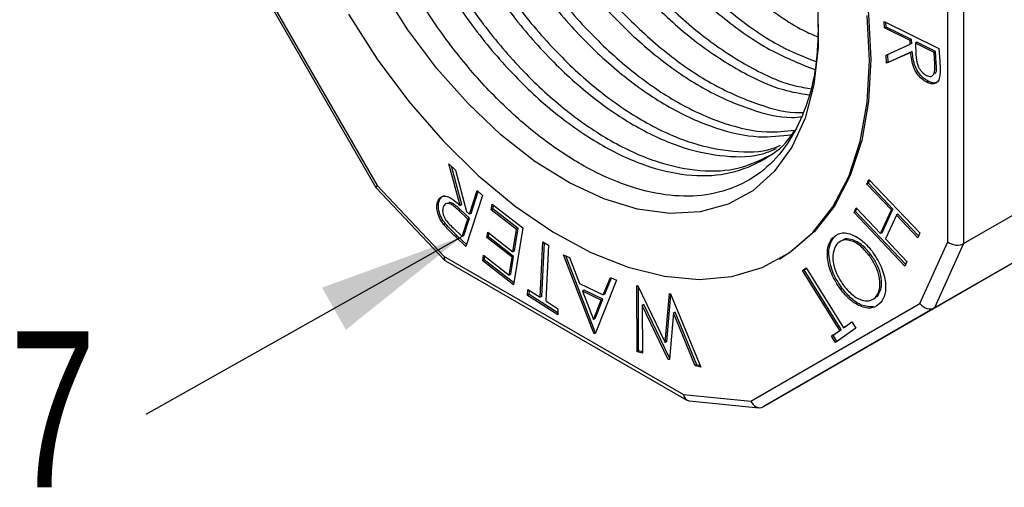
# Model space of a CAD drawing. Header units: millimetres. Extents: x 0 to 420, y 0 to 297.
# Tile 8 of 14: x 341 to 363, y 117 to 128. Entities that reach past the tile are written whole.
import ezdxf

# ---------------------------------------------------------------- set-up
doc = ezdxf.new("R2010")
doc.units = ezdxf.units.MM
doc.styles.add('SLDTEXTSTYLE0', font='TXT', dxfattribs={"width": 0.75})
doc.dimstyles.new('SLDDIMSTYLE4', dxfattribs={"dimtxt": 0.18, "dimasz": 3.302, "dimexe": 0, "dimexo": 0.0625, "dimgap": 0, "dimtad": 0, "dimtih": 1, "dimtoh": 1, "dimdec": 0, "dimrnd": 1e-09, "dimzin": 0, "dimdsep": 46, "dimtxsty": 'Standard', "dimsah": 1, "dimcen": 0.09, "dimadec": 0, "dimazin": 0, "dimtfac": 3.302, "dimtdec": 0, "dimtofl": 0, "dimtmove": 0, "dimatfit": 3, "dimfxl": 0, "dimfrac": 2, "dimtolj": 1, "dimtzin": 0, "dimarcsym": 0})

# ---------------------------------------------------------------- blocks, each defined once
blk = doc.blocks.new('SW_NOTE_0_10')
at = {"color": 0, "linetype": 'Continuous', "lineweight": 0, "insert": (-3.063, 1.87), "char_height": 3.5, "attachment_point": 1, "style": 'SLDTEXTSTYLE0'}
blk.add_mtext('7', dxfattribs=at)

msp = doc.modelspace()

# ---------------------------------------------------------------- linework, layer by layer
at = {"color": 7, "linetype": 'Continuous', "lineweight": 25}
for p, q in [((344.696, 130.483), (348.518, 123.862)), ((344.75, 130.481), (348.543, 123.91)), ((361.343, 122.643), (361.343, 128.839)), ((361.697, 128.879), (361.697, 122.603)), ((359.914, 127.59), (361.144, 126.981)), ((359.923, 127.442), (359.914, 127.59)), ((359.958, 127.463), (359.923, 127.442)), ((360.495, 127.159), (359.923, 127.442)), ((359.958, 127.463), (359.951, 127.571)), ((360.53, 127.18), (359.958, 127.463)), ((360.53, 127.18), (360.495, 127.159)), ((360.535, 127.096), (360.53, 127.18)), ((359.959, 126.83), (360.5, 127.075)), ((360.5, 127.075), (360.495, 127.159)), ((360.535, 127.096), (360.5, 127.075)), ((360.65, 127.121), (360.614, 127.1)), ((360.614, 127.1), (360.628, 126.848)), ((361.033, 126.893), (360.614, 127.1)), ((361.068, 126.914), (360.65, 127.121)), ((361.144, 126.981), (361.162, 126.688)), ((359.97, 126.648), (359.959, 126.83)), ((360.511, 126.894), (359.97, 126.648)), ((360.006, 126.668), (359.995, 126.846)), ((360.546, 126.914), (360.006, 126.668)), ((360.546, 126.914), (360.511, 126.894)), ((361.068, 126.914), (361.033, 126.893)), ((361.048, 126.634), (361.033, 126.893)), ((361.084, 126.655), (361.068, 126.914)), ((360.006, 126.668), (359.97, 126.648)), ((361.084, 126.655), (361.048, 126.634)), ((361.697, 122.603), (368.449, 126.501)), ((360.908, 126.242), (360.872, 126.222)), ((367.798, 125.061), (361.045, 121.162)), ((350.155, 124.39), (350.301, 124.253)), ((350.406, 123.461), (350.155, 124.39)), ((350.441, 123.481), (350.21, 124.338)), ((350.301, 124.253), (350.55, 123.325)), ((348.519, 123.861), (350.066, 122.227)), ((348.543, 123.91), (350.051, 122.318)), ((359.526, 123.94), (359.574, 124.045)), ((359.562, 123.96), (359.526, 123.94)), ((360.076, 123.359), (359.526, 123.94)), ((359.562, 123.96), (359.592, 124.026)), ((360.112, 123.379), (359.562, 123.96)), ((359.574, 124.045), (360.713, 122.842)), ((350.906, 123.683), (350.536, 122.541)), ((350.617, 123.262), (350.789, 123.793)), ((350.652, 123.282), (350.811, 123.772)), ((350.789, 123.793), (350.906, 123.683)), ((349.936, 123.556), (349.901, 123.535)), ((350.441, 123.481), (350.406, 123.461)), ((351.106, 123.362), (351.126, 123.488)), ((351.126, 123.488), (351.814, 122.954)), ((351.141, 123.383), (351.155, 123.466)), ((350.415, 123.363), (350.38, 123.343)), ((350.581, 123.151), (350.38, 123.343)), ((350.616, 123.172), (350.415, 123.363)), ((350.55, 123.325), (350.617, 123.262)), ((350.652, 123.282), (350.617, 123.262)), ((351.141, 123.383), (351.106, 123.362)), ((351.672, 122.922), (351.106, 123.362)), ((351.708, 122.943), (351.141, 123.383)), ((359.239, 123.304), (359.286, 123.409)), ((359.274, 123.325), (359.239, 123.304)), ((360.378, 122.101), (359.239, 123.304)), ((359.274, 123.325), (359.304, 123.391)), ((360.396, 122.14), (359.274, 123.325)), ((359.286, 123.409), (359.836, 122.829)), ((359.836, 122.829), (360.076, 123.359)), ((359.872, 122.849), (360.112, 123.379)), ((360.188, 123.241), (359.948, 122.711)), ((360.112, 123.379), (360.076, 123.359)), ((360.223, 123.261), (360.188, 123.241)), ((360.666, 122.736), (360.188, 123.241)), ((360.683, 122.776), (360.223, 123.261)), ((350.078, 123.047), (350.042, 123.026)), ((350.455, 122.763), (350.581, 123.151)), ((350.491, 122.784), (350.616, 123.172)), ((350.616, 123.172), (350.581, 123.151)), ((350.248, 122.958), (350.455, 122.763)), ((350.338, 122.781), (350.302, 122.761)), ((350.536, 122.541), (350.302, 122.761)), ((350.55, 122.582), (350.338, 122.781)), ((350.491, 122.784), (350.455, 122.763)), ((351.004, 122.738), (351.024, 122.862)), ((351.039, 122.758), (351.004, 122.738)), ((351.024, 122.862), (351.591, 122.422)), ((351.039, 122.758), (351.052, 122.84)), ((351.606, 122.318), (351.039, 122.758)), ((351.591, 122.422), (351.672, 122.922)), ((351.814, 122.954), (351.605, 121.68)), ((351.626, 122.443), (351.708, 122.943)), ((351.708, 122.943), (351.672, 122.922)), ((359.872, 122.849), (359.836, 122.829)), ((360.713, 122.842), (360.666, 122.736)), ((351.57, 122.297), (351.004, 122.738)), ((352.2, 121.399), (352.262, 122.646)), ((352.235, 121.419), (352.295, 122.625)), ((352.262, 122.646), (352.388, 122.565)), ((352.388, 122.565), (352.325, 121.318)), ((357.202, 118.943), (363.495, 122.576)), ((358.784, 122.742), (358.748, 122.721)), ((359.948, 122.711), (360.426, 122.206)), ((360.718, 121.262), (361.343, 122.643)), ((361.697, 122.603), (361.045, 121.162)), ((350.051, 122.318), (355.416, 119.221)), ((350.913, 122.217), (350.933, 122.343)), ((350.933, 122.343), (351.505, 121.899)), ((350.948, 122.238), (350.962, 122.321)), ((351.54, 121.919), (351.606, 122.318)), ((351.606, 122.318), (351.57, 122.297)), ((351.626, 122.443), (351.591, 122.422)), ((352.727, 122.352), (352.859, 122.289)), ((353.402, 120.596), (352.727, 122.352)), ((353.438, 120.617), (352.78, 122.327)), ((359.609, 122.369), (359.574, 122.348)), ((350.078, 122.218), (355.493, 119.092)), ((350.948, 122.238), (350.913, 122.217)), ((351.605, 121.68), (350.913, 122.217)), ((351.612, 121.722), (350.948, 122.238)), ((351.505, 121.899), (351.57, 122.297)), ((352.859, 122.289), (353.086, 121.709)), ((357.567, 122.257), (357.602, 122.278)), ((360.426, 122.206), (360.378, 122.101)), ((351.54, 121.919), (351.505, 121.899)), ((358.085, 121.999), (358.169, 122.059)), ((358.12, 122.019), (358.085, 121.999)), ((358.918, 120.657), (358.085, 121.999)), ((358.12, 122.019), (358.171, 122.056)), ((358.954, 120.678), (358.12, 122.019)), ((358.169, 122.059), (359.003, 120.717)), ((353.086, 121.709), (353.616, 121.453)), ((353.913, 121.78), (353.433, 120.582)), ((353.616, 121.453), (353.776, 121.847)), ((353.652, 121.473), (353.798, 121.836)), ((353.776, 121.847), (353.913, 121.78)), ((354.368, 121.661), (354.391, 121.656)), ((354.373, 120.176), (354.368, 121.661)), ((354.391, 121.656), (355.003, 120.385)), ((351.919, 121.441), (351.925, 121.575)), ((351.954, 121.461), (351.919, 121.441)), ((352.594, 121.007), (351.919, 121.441)), ((351.925, 121.575), (352.2, 121.399)), ((351.954, 121.461), (351.959, 121.554)), ((352.596, 121.049), (351.954, 121.461)), ((353.186, 121.56), (353.15, 121.54)), ((353.15, 121.54), (353.396, 120.903)), ((353.571, 121.337), (353.15, 121.54)), ((353.606, 121.357), (353.186, 121.56)), ((353.652, 121.473), (353.616, 121.453)), ((354.408, 120.197), (354.404, 121.629)), ((355.003, 120.385), (355.101, 121.484)), ((355.038, 120.406), (355.132, 121.458)), ((355.101, 121.484), (355.123, 121.479)), ((355.123, 121.479), (355.802, 119.831)), ((358.975, 121.594), (358.94, 121.574)), ((359.734, 121.408), (359.774, 121.434)), ((359.774, 121.434), (359.738, 121.414)), ((352.235, 121.419), (352.2, 121.399)), ((352.325, 121.318), (352.601, 121.141)), ((353.396, 120.903), (353.571, 121.337)), ((353.431, 120.923), (353.606, 121.357)), ((353.606, 121.357), (353.571, 121.337)), ((354.526, 121.237), (354.491, 121.217)), ((354.491, 121.217), (354.493, 120.147)), ((355.075, 120.006), (354.491, 121.217)), ((355.103, 120.042), (354.526, 121.237)), ((356.925, 119.072), (360.718, 121.262)), ((352.601, 121.141), (352.594, 121.007)), ((355.191, 121.048), (355.099, 120.001)), ((355.226, 121.068), (355.191, 121.048)), ((355.68, 119.86), (355.191, 121.048)), ((355.715, 119.881), (355.226, 121.068)), ((361.045, 121.162), (357.202, 118.943)), ((353.431, 120.923), (353.396, 120.903)), ((359.003, 120.717), (359.187, 120.849)), ((359.038, 120.738), (359.189, 120.846)), ((359.187, 120.849), (359.277, 120.705)), ((353.438, 120.617), (353.402, 120.596)), ((353.433, 120.582), (353.402, 120.596)), ((353.445, 120.613), (353.438, 120.617)), ((358.734, 120.526), (358.918, 120.657)), ((358.77, 120.546), (358.954, 120.678)), ((359.277, 120.705), (358.824, 120.382)), ((358.954, 120.678), (358.918, 120.657)), ((359.038, 120.738), (359.003, 120.717)), ((355.038, 120.406), (355.003, 120.385)), ((358.77, 120.546), (358.734, 120.526)), ((358.824, 120.382), (358.734, 120.526)), ((358.857, 120.406), (358.77, 120.546)), ((354.408, 120.197), (354.373, 120.176)), ((354.493, 120.147), (354.373, 120.176)), ((354.493, 120.176), (354.408, 120.197)), ((355.101, 120.021), (355.075, 120.006)), ((355.099, 120.001), (355.075, 120.006)), ((355.715, 119.881), (355.68, 119.86)), ((355.802, 119.831), (355.68, 119.86)), ((355.789, 119.863), (355.715, 119.881)), ((355.416, 119.221), (356.925, 119.072)), ((355.54, 119.077), (357.105, 118.922))]:
    msp.add_line(p, q, dxfattribs=at)
at = {"color": 7, "linetype": 'Continuous', "lineweight": 25, "flags": 128}
for points in [[(347.866, 139.144), (347.941, 139.186), (348.585, 139.451), (349.291, 139.584), (350.05, 139.582), (350.85, 139.446), (351.678, 139.177), (352.522, 138.78), (353.369, 138.261), (354.207, 137.627), (355.022, 136.889), (355.803, 136.056), (356.537, 135.143), (357.214, 134.163), (357.822, 133.13), (358.354, 132.06), (358.8, 130.97), (359.154, 129.877), (359.411, 128.795), (359.567, 127.743), (359.619, 126.736)], [(358.426, 127.904), (358.435, 127.004), (358.339, 126.17), (358.14, 125.42), (357.842, 124.765), (357.45, 124.218), (356.972, 123.789), (356.416, 123.486), (355.792, 123.314), (355.111, 123.276), (354.387, 123.374), (353.632, 123.605), (352.86, 123.965), (352.085, 124.448), (351.321, 125.044), (350.583, 125.744), (349.883, 126.533), (349.234, 127.398), (348.648, 128.324)], [(347.905, 127.749), (348.549, 126.741), (349.256, 125.792), (350.015, 124.918), (350.814, 124.131), (351.642, 123.443), (352.487, 122.865), (353.334, 122.406), (354.172, 122.073), (354.987, 121.87), (355.768, 121.801), (356.502, 121.867), (357.178, 122.066), (357.787, 122.396), (358.318, 122.852), (358.765, 123.427), (359.119, 124.112), (359.376, 124.896), (359.532, 125.768), (359.584, 126.715)], [(359.584, 126.715), (359.532, 127.723)], [(359.619, 126.736), (359.567, 125.789), (359.411, 124.917), (359.154, 124.132), (358.8, 123.447), (358.354, 122.873), (357.822, 122.417), (357.602, 122.278)]]:
    msp.add_lwpolyline(points, dxfattribs=at)
at = {"color": 7, "linetype": 'Continuous', "lineweight": 25}
for centre, major_axis, ratio, start_param, end_param in [((348.72, 124.012), (0.202, 0.151), 0.160302, 2.507174, 3.122692), ((361.52, 122.745), (0.247, -0.053), 0.675407, 4.071636, 5.642433), ((350.228, 122.42), (0.156, 0.198), 0.454952, 2.422193, 3.207673), ((360.895, 121.364), (0.189, -0.171), 0.787381, 4.464278, 6.035074), ((355.593, 119.323), (0.077, 0.241), 0.675477, 2.211426, 3.28628), ((357.101, 119.174), (-0.054, 0.249), 0.787403, 1.81871, 3.389507)]:
    msp.add_ellipse(centre, major_axis=major_axis, ratio=ratio, start_param=start_param, end_param=end_param, dxfattribs=at)
for points, knots in [([(350.43, 137.794), (350.422, 137.784), (350.218, 137.546), (349.976, 136.885), (349.74, 135.838), (349.718, 134.635), (349.884, 133.344), (350.241, 132.004), (350.771, 130.67), (351.455, 129.385), (352.269, 128.192), (353.181, 127.141), (354.158, 126.265), (355.164, 125.592), (356.16, 125.158), (357.076, 124.955), (357.601, 125.021), (357.847, 125.051)], [0, 0, 0, 0, 0.003136, 0.075484, 0.147659, 0.218856, 0.290996, 0.363362, 0.434716, 0.506528, 0.578966, 0.650716, 0.722119, 0.794505, 0.866601, 0.937805, 1, 1, 1, 1]), ([(350.567, 137.816), (350.427, 137.549), (350.138, 136.997), (349.932, 135.939), (349.904, 134.744), (350.072, 133.451), (350.428, 132.112), (350.958, 130.778), (351.642, 129.493), (352.456, 128.3), (353.368, 127.249), (354.345, 126.373), (355.352, 125.699), (356.346, 125.267), (357.217, 125.069), (357.702, 125.127), (357.906, 125.151)], [0, 0, 0, 0, 0.069107, 0.14262, 0.215137, 0.288615, 0.362323, 0.435, 0.508144, 0.581925, 0.655006, 0.727733, 0.801461, 0.874895, 0.947419, 1, 1, 1, 1]), ([(350.976, 137.809), (350.893, 137.646), (350.664, 137.195), (350.497, 136.261), (350.464, 135.069), (350.633, 133.775), (350.989, 132.437), (351.52, 131.102), (352.203, 129.817), (353.017, 128.624), (353.929, 127.572), (354.906, 126.697), (355.914, 126.022), (356.905, 125.598), (357.643, 125.408), (358.006, 125.442), (358.085, 125.45)], [0, 0, 0, 0, 0.044436, 0.12261, 0.199726, 0.277862, 0.356244, 0.433529, 0.51131, 0.589768, 0.667483, 0.744821, 0.823224, 0.901313, 0.978435, 1, 1, 1, 1]), ([(351.101, 137.781), (351.041, 137.661), (350.837, 137.251), (350.685, 136.367), (350.651, 135.178), (350.82, 133.883), (351.176, 132.545), (351.707, 131.21), (352.391, 129.925), (353.205, 128.732), (354.117, 127.68), (355.093, 126.806), (356.101, 126.128), (357.09, 125.711), (357.767, 125.522), (358.073, 125.545), (358.093, 125.546)], [0, 0, 0, 0, 0.033436, 0.113858, 0.193192, 0.273575, 0.354211, 0.433719, 0.513737, 0.594452, 0.674402, 0.753964, 0.834622, 0.914957, 0.994297, 1, 1, 1, 1]), ([(349.608, 137.657), (349.566, 137.632), (349.278, 137.46), (348.886, 136.917), (348.465, 136.04), (348.247, 134.969), (348.22, 133.772), (348.388, 132.48), (348.744, 131.14), (349.275, 129.806), (349.958, 128.52), (350.772, 127.328), (351.684, 126.277), (352.661, 125.4), (353.667, 124.729), (354.665, 124.289), (355.616, 124.097), (356.493, 124.15), (357.239, 124.475), (357.711, 124.816), (357.876, 125.099), (357.893, 125.128)], [0, 0, 0, 0, 0.009979, 0.06738, 0.125612, 0.183704, 0.24101, 0.299074, 0.357321, 0.414752, 0.472553, 0.530856, 0.588607, 0.646078, 0.70434, 0.76237, 0.81968, 0.877803, 0.936015, 0.993387, 1, 1, 1, 1]), ([(349.651, 137.664), (349.454, 137.459), (349.053, 137.039), (348.656, 136.142), (348.433, 135.079), (348.408, 133.879), (348.575, 132.588), (348.931, 131.248), (349.462, 129.914), (350.146, 128.628), (350.96, 127.436), (351.871, 126.385), (352.848, 125.508), (353.854, 124.837), (354.852, 124.397), (355.802, 124.208), (356.657, 124.246), (357.124, 124.474), (357.346, 124.582)], [0, 0, 0, 0, 0.060457, 0.123844, 0.187078, 0.249456, 0.31266, 0.376062, 0.438578, 0.501494, 0.564959, 0.627822, 0.69038, 0.753799, 0.816965, 0.879349, 0.942616, 1, 1, 1, 1]), ([(349.985, 137.72), (349.87, 137.596), (349.553, 137.255), (349.22, 136.462), (348.993, 135.404), (348.969, 134.203), (349.136, 132.912), (349.492, 131.572), (350.023, 130.238), (350.707, 128.953), (351.521, 127.76), (352.433, 126.709), (353.409, 125.832), (354.415, 125.162), (355.414, 124.719), (356.361, 124.538), (357.068, 124.546), (357.408, 124.7), (357.5, 124.741)], [0, 0, 0, 0, 0.037952, 0.10529, 0.172466, 0.238733, 0.305876, 0.373231, 0.439644, 0.506483, 0.573904, 0.640685, 0.707144, 0.774516, 0.84162, 0.907892, 0.975104, 1, 1, 1, 1]), ([(350.106, 137.75), (350.015, 137.651), (349.723, 137.332), (349.409, 136.569), (349.18, 135.512), (349.156, 134.311), (349.323, 133.02), (349.679, 131.68), (350.21, 130.346), (350.894, 129.061), (351.708, 127.868), (352.62, 126.817), (353.597, 125.94), (354.602, 125.27), (355.602, 124.826), (356.546, 124.649), (357.22, 124.647), (357.529, 124.783), (357.59, 124.81)], [0, 0, 0, 0, 0.030888, 0.099332, 0.167613, 0.234969, 0.303216, 0.371678, 0.439183, 0.50712, 0.575649, 0.643529, 0.711079, 0.77956, 0.847766, 0.915128, 0.983444, 1, 1, 1, 1]), ([(351.484, 137.695), (351.4, 137.363), (351.23, 136.691), (351.216, 135.498), (351.381, 134.208), (351.738, 132.868), (352.268, 131.534), (352.952, 130.249), (353.766, 129.056), (354.678, 128.005), (355.655, 127.127), (356.659, 126.464), (357.534, 126.054), (358.035, 125.972), (358.223, 125.942)], [0, 0, 0, 0, 0.083557, 0.169177, 0.255929, 0.342955, 0.428763, 0.515121, 0.602232, 0.688517, 0.774383, 0.861432, 0.948132, 1, 1, 1, 1]), ([(351.641, 137.66), (351.57, 137.374), (351.414, 136.747), (351.404, 135.605), (351.567, 134.316), (351.925, 132.976), (352.455, 131.642), (353.139, 130.357), (353.953, 129.164), (354.865, 128.113), (355.842, 127.234), (356.846, 126.574), (357.668, 126.181), (358.119, 126.104), (358.257, 126.081)], [0, 0, 0, 0, 0.07376, 0.161639, 0.250682, 0.340004, 0.428077, 0.516715, 0.606125, 0.694687, 0.782821, 0.872167, 0.961156, 1, 1, 1, 1]), ([(352.113, 137.554), (352.079, 137.406), (351.963, 136.915), (351.969, 135.926), (352.128, 134.641), (352.486, 133.3), (353.016, 131.966), (353.7, 130.68), (354.514, 129.488), (355.426, 128.436), (356.402, 127.564), (357.396, 126.887), (358.044, 126.633), (358.359, 126.509)], [0, 0, 0, 0, 0.040979, 0.136374, 0.233031, 0.329993, 0.425597, 0.521816, 0.618872, 0.715008, 0.810678, 0.907665, 1, 1, 1, 1]), ([(352.269, 137.508), (352.246, 137.41), (352.145, 136.967), (352.159, 136.033), (352.314, 134.75), (352.673, 133.408), (353.203, 132.074), (353.887, 130.788), (354.701, 129.596), (355.613, 128.543), (356.589, 127.673), (357.529, 127.027), (358.123, 126.792), (358.385, 126.688)], [0, 0, 0, 0, 0.027833, 0.126141, 0.225751, 0.325674, 0.424199, 0.523356, 0.623377, 0.72245, 0.821042, 0.920991, 1, 1, 1, 1]), ([(352.762, 137.264), (352.747, 136.965), (352.71, 136.274), (352.882, 135.069), (353.233, 133.733), (353.765, 132.398), (354.448, 131.112), (355.262, 129.921), (356.175, 128.866), (357.15, 128.004), (357.913, 127.456), (358.333, 127.28), (358.42, 127.243)], [0, 0, 0, 0, 0.084467, 0.1955234, 0.3069292, 0.4167758, 0.5273278, 0.6388424, 0.7492999, 0.859222, 0.970657, 1, 1, 1, 1]), ([(358.438, 127.526), (358.428, 127.207), (358.407, 126.542), (358.184, 125.664), (357.818, 124.895), (357.308, 124.292), (356.671, 123.879), (355.935, 123.665), (355.121, 123.656), (354.256, 123.842), (353.355, 124.222), (352.442, 124.79), (351.54, 125.527), (350.682, 126.417), (349.893, 127.428), (349.199, 128.535), (348.616, 129.695), (348.18, 130.839), (347.876, 131.937), (347.78, 132.617), (347.732, 132.957)], [0, 0, 0, 0, 0.052101, 0.108814, 0.166348, 0.22388, 0.28139, 0.3389, 0.395132, 0.451153, 0.506904, 0.563461, 0.620018, 0.676589, 0.733158, 0.789306, 0.845454, 0.900728, 0.950364, 1, 1, 1, 1]), ([(360.872, 126.222), (360.834, 126.245), (360.757, 126.289), (360.651, 126.409), (360.537, 126.622), (360.522, 126.782), (360.511, 126.894)], [0, 0, 0, 0, 0.187226, 0.374124, 0.561085, 1, 1, 1, 1]), ([(360.908, 126.242), (360.869, 126.265), (360.793, 126.31), (360.686, 126.43), (360.573, 126.642), (360.557, 126.802), (360.546, 126.914)], [0, 0, 0, 0, 0.187226, 0.374124, 0.561085, 1, 1, 1, 1]), ([(360.628, 126.848), (360.634, 126.76), (360.641, 126.649), (360.712, 126.514), (360.773, 126.434), (360.827, 126.398), (360.863, 126.375)], [0, 0, 0, 0, 0.49888, 0.624559, 0.750319, 1, 1, 1, 1]), ([(360.863, 126.375), (360.898, 126.364), (360.95, 126.346), (361.003, 126.37), (361.061, 126.439), (361.054, 126.547), (361.048, 126.634)], [0, 0, 0, 0, 0.249499, 0.375346, 0.501017, 1, 1, 1, 1]), ([(361.058, 126.419), (361.061, 126.422), (361.102, 126.468), (361.092, 126.564), (361.084, 126.655)], [0, 0, 0, 0, 0.05601, 1, 1, 1, 1]), ([(361.162, 126.688), (361.166, 126.625), (361.173, 126.514), (361.167, 126.41), (361.165, 126.364)], [0, 0, 0, 0, 0.5602356, 1, 1, 1, 1]), ([(361.165, 126.364), (361.155, 126.324), (361.135, 126.245), (361.059, 126.189), (360.967, 126.182), (360.904, 126.209), (360.872, 126.222)], [0, 0, 0, 0, 0.279812, 0.559499, 0.779558, 1, 1, 1, 1]), ([(361.139, 126.257), (361.122, 126.24), (361.086, 126.205), (361.002, 126.204), (360.939, 126.23), (360.908, 126.242)], [0, 0, 0, 0, 0.308691, 0.654044, 1, 1, 1, 1]), ([(349.901, 123.535), (349.915, 123.568), (349.944, 123.633), (350.03, 123.676), (350.189, 123.652), (350.317, 123.54), (350.406, 123.461)], [0, 0, 0, 0, 0.187233, 0.374163, 0.561079, 1, 1, 1, 1]), ([(349.936, 123.556), (349.95, 123.59), (349.976, 123.653), (350.032, 123.672), (350.059, 123.681)], [0, 0, 0, 0, 0.53425, 1, 1, 1, 1]), ([(350.042, 123.026), (350.01, 123.072), (349.944, 123.165), (349.892, 123.314), (349.878, 123.442), (349.893, 123.504), (349.901, 123.535)], [0, 0, 0, 0, 0.279819, 0.559475, 0.779599, 1, 1, 1, 1]), ([(350.078, 123.047), (350.045, 123.093), (349.98, 123.185), (349.927, 123.334), (349.913, 123.462), (349.928, 123.525), (349.936, 123.556)], [0, 0, 0, 0, 0.279819, 0.559475, 0.779599, 1, 1, 1, 1]), ([(350.023, 123.421), (350.017, 123.384), (350.008, 123.328), (350.032, 123.238), (350.092, 123.103), (350.179, 123.022), (350.248, 122.958)], [0, 0, 0, 0, 0.249443, 0.375252, 0.50101, 1, 1, 1, 1]), ([(350.38, 123.343), (350.309, 123.409), (350.221, 123.491), (350.12, 123.507), (350.061, 123.493), (350.038, 123.449), (350.023, 123.421)], [0, 0, 0, 0, 0.498959, 0.624698, 0.750472, 1, 1, 1, 1]), ([(350.415, 123.363), (350.346, 123.427), (350.259, 123.506), (350.168, 123.528), (350.152, 123.523), (350.15, 123.523)], [0, 0, 0, 0, 0.777085, 0.972912, 1, 1, 1, 1]), ([(350.302, 122.761), (350.253, 122.808), (350.164, 122.891), (350.08, 122.985), (350.042, 123.026)], [0, 0, 0, 0, 0.560231, 1, 1, 1, 1]), ([(350.338, 122.781), (350.288, 122.828), (350.199, 122.911), (350.115, 123.005), (350.078, 123.047)], [0, 0, 0, 0, 0.560231, 1, 1, 1, 1]), ([(358.748, 122.721), (358.809, 122.772), (358.931, 122.875), (359.194, 122.819), (359.444, 122.671), (359.577, 122.512), (359.644, 122.432)], [0, 0, 0, 0, 0.279692, 0.55938, 0.779628, 1, 1, 1, 1]), ([(358.94, 121.574), (358.865, 121.688), (358.716, 121.916), (358.634, 122.268), (358.641, 122.552), (358.712, 122.665), (358.748, 122.721)], [0, 0, 0, 0, 0.279616, 0.559295, 0.779569, 1, 1, 1, 1]), ([(358.975, 121.594), (358.901, 121.708), (358.752, 121.936), (358.67, 122.288), (358.676, 122.573), (358.748, 122.685), (358.784, 122.742)], [0, 0, 0, 0, 0.279616, 0.559295, 0.779569, 1, 1, 1, 1]), ([(358.851, 122.591), (358.817, 122.529), (358.748, 122.407), (358.771, 122.135), (358.864, 121.872), (358.961, 121.729), (359.009, 121.657)], [0, 0, 0, 0, 0.279649, 0.559145, 0.779502, 1, 1, 1, 1]), ([(359.574, 122.348), (359.504, 122.428), (359.366, 122.589), (359.145, 122.686), (358.964, 122.692), (358.889, 122.625), (358.851, 122.591)], [0, 0, 0, 0, 0.279616, 0.55931, 0.77959, 1, 1, 1, 1]), ([(359.609, 122.369), (359.54, 122.449), (359.4, 122.611), (359.184, 122.7), (359.045, 122.721), (359.002, 122.69), (358.998, 122.688)], [0, 0, 0, 0, 0.350847, 0.7017915, 0.9781871, 1, 1, 1, 1]), ([(359.738, 121.414), (359.771, 121.476), (359.837, 121.601), (359.812, 121.873), (359.719, 122.134), (359.622, 122.277), (359.574, 122.348)], [0, 0, 0, 0, 0.279434, 0.559084, 0.779475, 1, 1, 1, 1]), ([(359.774, 121.434), (359.807, 121.497), (359.873, 121.622), (359.847, 121.893), (359.754, 122.155), (359.657, 122.297), (359.609, 122.369)], [0, 0, 0, 0, 0.279434, 0.559084, 0.779475, 1, 1, 1, 1]), ([(359.644, 122.432), (359.718, 122.318), (359.865, 122.091), (359.955, 121.738), (359.946, 121.455), (359.877, 121.34), (359.843, 121.283)], [0, 0, 0, 0, 0.279704, 0.559264, 0.779653, 1, 1, 1, 1]), ([(359.009, 121.657), (359.079, 121.577), (359.219, 121.415), (359.442, 121.316), (359.623, 121.315), (359.7, 121.381), (359.738, 121.414)], [0, 0, 0, 0, 0.279672, 0.559109, 0.779659, 1, 1, 1, 1]), ([(359.843, 121.283), (359.781, 121.231), (359.659, 121.126), (359.394, 121.179), (359.142, 121.333), (359.007, 121.494), (358.94, 121.574)], [0, 0, 0, 0, 0.2798033, 0.5593854, 0.7796097, 1, 1, 1, 1]), ([(359.677, 121.182), (359.59, 121.186), (359.433, 121.192), (359.176, 121.355), (359.042, 121.515), (358.975, 121.594)], [0, 0, 0, 0, 0.388202, 0.693986, 1, 1, 1, 1])]:
    msp.add_open_spline(points, degree=3, knots=knots, dxfattribs=at)

# ---------------------------------------------------------------- block references
at = {"color": 7, "linetype": 'Continuous', "lineweight": 0}
msp.add_blockref('SW_NOTE_0_10', (343.36, 118.767), dxfattribs=at)

# ---------------------------------------------------------------- leaders
for points in [[(360.361, 130.527), (388.558, 124.39)], [(350.455, 122.763), (343.36, 118.767)]]:
    msp.add_leader(points, dimstyle='SLDDIMSTYLE4', dxfattribs=at)

doc.saveas('drawing.dxf')
